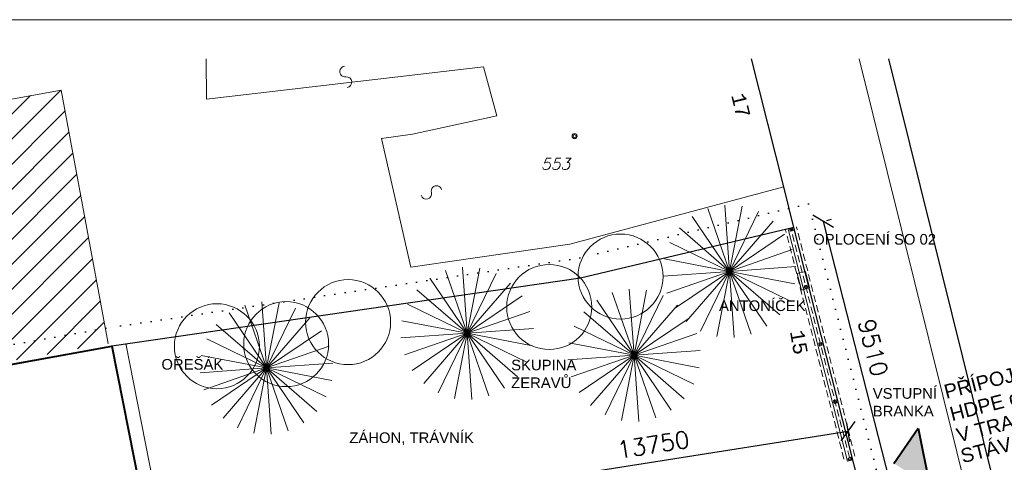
# Model space of a CAD drawing. Header units: inches. Extents: x -99818 to 8314, y 497944 to 809613.
# Tile 4 of 5: x -68456 to -33702, y 793987 to 809613. Entities that reach past the tile are written whole.
import ezdxf
from ezdxf.enums import TextEntityAlignment as Align

# ---------------------------------------------------------------- set-up
doc = ezdxf.new("R2010")
doc.units = ezdxf.units.IN
doc.header["$MEASUREMENT"] = 0
doc.linetypes.add('DASHED', pattern=[0.75, 0.5, -0.25])
doc.linetypes.add('DGN Style 1', pattern=[1.821204, 0, -1.821204])
doc.layers.get('Defpoints').update_dxf_attribs({"lineweight": 0})
for name, color, linetype, lineweight in [('13', 7, 'Continuous', 0), ('5', 7, 'Continuous', 0), ('kooty', 7, 'Continuous', 9), ('navrh', 5, 'Continuous', 0), ('obklad', 9, 'Continuous', 0), ('popis', 4, 'Continuous', 9), ('Situace_4717 - 10', 7, 'Continuous', 9), ('Situace_4717 - 13', 7, 'Continuous', 9), ('Situace_4717 - 2', 7, 'Continuous', 9), ('Situace_4717 - 3', 7, 'Continuous', 9), ('Situace_4717 - 4', 7, 'Continuous', 9), ('Situace_4717 - 5', 7, 'Continuous', 9), ('srafa', 8, 'Continuous', 5), ('STROM NÁVRH', 7, 'Continuous', 0), ('tenka', 3, 'Continuous', 9), ('tlusta', 6, 'Continuous', 30)]:
    doc.layers.add(name, color=color, linetype=linetype, lineweight=lineweight)
doc.layers.add('ZT-VOD', color=7, linetype='Continuous')
doc.styles.add('GENERATED_STYLE_8', font='arial.ttf')
doc.styles.add('null', font='cadkon.shx')
doc.styles.add('Popis', font='arial.ttf', dxfattribs={"width": 0.9})
doc.styles.get("Standard").update_dxf_attribs({"font": 'txt.shx'})
doc.styles.add('Style-italict', font='italict.shx')
doc.styles.add('Style-monotxt', font='monotxt.shx')
doc.linetypes.add('Pit_voda', pattern='A,2,-2,4,-2,4,["m",null,S=1,R=0,X=2,Y=0],-16,4,-2,4,-2,2', length=44)
doc.dimstyles.new('ISO-25', dxfattribs={"dimtxt": 600, "dimasz": 600, "dimexe": 300, "dimexo": 1200, "dimgap": 300, "dimtad": 1, "dimtxsty": 'Standard', "dimblk": 'OBLIQUE', "dimcen": 2.5, "dimadec": 0, "dimazin": 0, "dimtfac": 1, "dimtmove": 0, "dimatfit": 3, "dimfxl": 0, "dimarcsym": 0})

# ---------------------------------------------------------------- blocks, each defined once
blk = doc.blocks.new('218_55')
at = {"layer": '13', "color": 2, "linetype": 'Continuous', "flags": 128}
blk.add_lwpolyline([(0, 0.375, 1), (0, 0, -1), (0, -0.375)], format="xyb", dxfattribs=at)
blk = doc.blocks.new('218_367')
at = {"layer": '13', "color": 2, "linetype": 'Continuous', "flags": 128}
blk.add_lwpolyline([(0, 0.375, 1), (0, 0, -1), (0, -0.375)], format="xyb", dxfattribs=at)
blk = doc.blocks.new('402_93')
at = {"layer": '5', "color": 0, "linetype": 'Continuous'}
for radius in [0.09, 0.0521]:
    blk.add_circle((0, 0), radius, dxfattribs=at)
blk = doc.blocks.new('*U1')
at = {"layer": 'STROM NÁVRH', "color": 62, "lineweight": 13}
for q in [(-982, 2835), (-215, 2992), (567, 2946), (1310, 2699), (-1682, 2484), (1964, 2268), (-2268, 1964), (2484, 1682), (-2699, 1310), (2835, 982), (-2946, 567), (-2992, -215), (-2835, -982), (-2484, -1682), (-1964, -2268), (-1310, -2699), (-567, -2946), (2992, 215), (215, -2992), (982, -2835), (1682, -2484), (2268, -1964), (2699, -1310), (2946, -567), (215, -2992)]:
    blk.add_line((0, 0), q, dxfattribs=at)
blk = doc.blocks.new('_Oblique')
at = {"layer": 'obklad', "color": 0, "lineweight": -2}
blk.add_line((-0.5, -0.5), (0.5, 0.5), dxfattribs=at)
blk = doc.blocks.new('*D16')
at = {"layer": 'Defpoints', "color": 0, "lineweight": 0}
for p in [(-41124, 802228), (-37740, 793277), (-38774, 793013)]:
    blk.add_point(p, dxfattribs=at)
at = {"layer": 'kooty', "color": 0, "lineweight": -2}
for p, q in [((-40090, 802492), (-37740, 793277)), ((-39961, 802524), (-39799, 802566)), ((-37611, 793309), (-37449, 793351))]:
    blk.add_line(p, q, dxfattribs=at)
at = {"layer": 'kooty', "color": 0, "lineweight": -2, "xscale": 600, "yscale": 600, "zscale": 600}
for p, rotation in [((-40090, 802492), 104.3061253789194), ((-37740, 793277), 284.3061253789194)]:
    blk.add_blockref('_Oblique', p, dxfattribs=dict(at, rotation=rotation))
at = {"layer": 'kooty', "color": 0, "lineweight": 0, "insert": (-38334, 798032), "char_height": 600, "attachment_point": 5, "rotation": 284.3061}
blk.add_mtext('9510', dxfattribs=at)
blk = doc.blocks.new('*D24')
at = {"layer": 'Defpoints', "color": 0, "lineweight": 0}
for p in [(-39211, 795086), (-38966, 793529), (-52550, 791394)]:
    blk.add_point(p, dxfattribs=at)
at = {"layer": 'kooty', "color": 0, "lineweight": -2}
for p, q in [((-39153, 794714), (-39258, 795382)), ((-52794, 792951), (-39211, 795086)), ((-52736, 792579), (-52841, 793247))]:
    blk.add_line(p, q, dxfattribs=at)
at = {"layer": 'kooty', "color": 0, "lineweight": -2, "xscale": 600, "yscale": 600, "zscale": 600}
for p, rotation in [((-39211, 795086), 8.932405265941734), ((-52794, 792951), 188.9324052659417)]:
    blk.add_blockref('_Oblique', p, dxfattribs=dict(at, rotation=rotation))
at = {"layer": 'kooty', "color": 0, "lineweight": 0, "insert": (-46096, 794611), "char_height": 600, "attachment_point": 5, "rotation": 8.9324}
blk.add_mtext('13750', dxfattribs=at)

msp = doc.modelspace()

# ---------------------------------------------------------------- hatches: boundary and pattern name
at = {"layer": 'srafa', "lineweight": 0}
h = msp.add_hatch(dxfattribs=at)
h.set_pattern_fill('ANSI31', color=9, scale=5000, style=0)
h.set_pattern_definition([(45, (0, -77813.6), (-441.94174, 441.94174), [])])
edge = h.paths.add_edge_path()
edge.add_line((-66992.869, 807130.551), (-76246.74, 805444.957))
edge.add_ellipse((-76270.269, 805250.086), major_axis=(-33.416, 184.499), ratio=1, start_angle=180.0572941, end_angle=360.0572941, ccw=False)
edge.add_ellipse((-76337.469, 805619.016), major_axis=(-32.958, 184.581), ratio=1, start_angle=180.193909, end_angle=180.1995197, ccw=False)
edge.add_line((-76303.887, 805434.547), (-85614.869, 803738.551))
edge.add_line((-85614.869, 803738.551), (-84203.895, 795553.981))
edge.add_line((-84203.895, 795553.981), (-82952.977, 795769.633))
edge.add_line((-82952.977, 795769.633), (-81326.829, 796103.253))
edge.add_line((-81326.829, 796103.253), (-65465.995, 798919.934))
edge.add_line((-65465.995, 798919.934), (-66992.869, 807130.551))
h.paths.add_polyline_path([(-75581.869, 800980.551, -1), (-75401.869, 800980.551, -1)], flags=16)
h.paths.add_polyline_path([(-65328.869, 798182.551), (-65465.995, 798919.934), (-81326.829, 796103.253), (-82952.977, 795769.633), (-84203.895, 795553.981), (-84074.869, 794805.551), (-82813.869, 795032.551), (-81185.869, 795366.551)])

# ---------------------------------------------------------------- linework, layer by layer
at = {"layer": 'navrh', "color": 1}
msp.add_line((-64714.249, 798182.425), (-63446.437, 791761.448), dxfattribs=at)
at = {"layer": 'Situace_4717 - 2', "linetype": 'Continuous', "flags": 128}
for points in [[(-41482.967, 803712.841), (-49037.684, 801684.996), (-53351.825, 801068.69), (-54654.02, 800879.822), (-55687.823, 805422.593), (-54594.378, 805571.699), (-51612.252, 806217.826), (-52089.392, 807947.459), (-61860.823, 806804.311), (-61870.763, 808235.731)], [(-84074.869, 794805.551), (-85614.869, 803738.551), (-66992.869, 807130.551), (-65328.869, 798182.551)]]:
    msp.add_lwpolyline(points, dxfattribs=at)
at = {"layer": 'Situace_4717 - 3', "linetype": 'Continuous', "flags": 128}
msp.add_lwpolyline([(-28971.622, 768600.808), (-38824.724, 808227.461)], dxfattribs=at)
at = {"layer": 'tenka', "color": 1, "linetype": 'DASHED', "lineweight": 0, "ltscale": 500}
for p, q in [((-39361.222, 794101.501), (-41426.182, 802199.045)), ((-39167.424, 794150.922), (-41232.384, 802248.466)), ((-38973.626, 794200.342), (-41038.586, 802297.886))]:
    msp.add_line(p, q, dxfattribs=at)
at = {"layer": 'tenka', "color": 1, "lineweight": 0}
for p, q in [((-39239.612, 794029.313), (-41328.85, 802222.06)), ((-41317.745, 802178.513), (-41123.947, 802227.933)), ((-40801.301, 800153.325), (-40607.503, 800202.746)), ((-40284.856, 798128.138), (-40091.059, 798177.558)), ((-39768.412, 796102.95), (-39574.614, 796152.37)), ((-39251.968, 794077.762), (-39058.17, 794127.183)), ((-39239.612, 794029.313), (-39045.815, 794078.733))]:
    msp.add_line(p, q, dxfattribs=at)
for points in [[(-99818.171, 750213.144), (-15818.171, 750213.144), (-15818.171, 809613.144), (-99818.171, 809613.144)], [(-41251.166, 802152.147), (-41271.922, 802233.542), (-41190.527, 802254.299), (-41169.771, 802172.904)], [(-40734.721, 800126.96), (-40755.478, 800208.355), (-40674.083, 800229.111), (-40653.326, 800147.716)], [(-40218.277, 798101.772), (-40239.033, 798183.167), (-40157.638, 798203.924), (-40136.882, 798122.529)], [(-39701.832, 796076.584), (-39722.589, 796157.979), (-39641.194, 796178.736), (-39620.437, 796097.341)], [(-39185.388, 794051.397), (-39206.144, 794132.792), (-39124.749, 794153.548), (-39103.993, 794072.153)]]:
    msp.add_lwpolyline(points, close=True, dxfattribs=at)
for points in [[(-41256.941, 802142.419), (-41281.651, 802239.317), (-41184.752, 802264.028), (-41160.042, 802167.129), (-41256.941, 802142.419)], [(-40863.844, 800067.634), (-41012.043, 800649.043), (-40721.338, 800723.143), (-40573.139, 800141.733), (-40863.844, 800067.634)], [(-40740.496, 800117.231), (-40765.207, 800214.13), (-40668.308, 800238.84), (-40643.597, 800141.941), (-40740.496, 800117.231)], [(-40224.052, 798092.043), (-40248.762, 798188.942), (-40151.863, 798213.652), (-40127.153, 798116.753), (-40224.052, 798092.043)], [(-39707.607, 796066.856), (-39732.318, 796163.754), (-39635.419, 796188.465), (-39610.708, 796091.566), (-39707.607, 796066.856)], [(-39191.163, 794041.668), (-39215.873, 794138.567), (-39118.974, 794163.277), (-39094.264, 794066.378), (-39191.163, 794041.668)]]:
    msp.add_lwpolyline(points, dxfattribs=at)
at = {"layer": 'tenka'}
for centre in [(-47247.455, 800544.153), (-49764.082, 799469.602), (-56864.411, 798935.73), (-61494.901, 798084.415), (-59050.003, 798158.444)]:
    msp.add_circle(centre, 1500, dxfattribs=at)
at = {"layer": 'tlusta'}
msp.add_line((-35197.436, 778987.685), (-41135.052, 802271.481), dxfattribs=at)
at = {"layer": 'tlusta', "color": 0, "lineweight": 40}
for p, q in [((-81075.649, 795223.725), (-65204.779, 798085.571)), ((-65204.779, 798085.571), (-63881.709, 791384.736))]:
    msp.add_line(p, q, dxfattribs=at)
at = {"layer": 'tlusta', "color": 0, "linetype": 'Continuous', "lineweight": 40}
for p, q in [((-37597.034, 793949.648), (-36746.264, 795190.531)), ((-36746.264, 795190.531), (-36328.931, 793140.009))]:
    msp.add_line(p, q, dxfattribs=at)
at = {"layer": 'tlusta', "flags": 128}
for points in [[(-41135.052, 802271.481), (-41482.967, 803712.841), (-42623.453, 808227.461)], [(-41135.052, 802271.481), (-48659.948, 800492.146), (-65204.779, 798085.571)], [(-65204.779, 798085.571), (-81075.649, 795223.725), (-82685.997, 794885.751), (-83938.489, 794667.061), (-85827.169, 794209.802)]]:
    msp.add_lwpolyline(points, dxfattribs=at)
at = {"layer": 'tlusta', "color": 0, "linetype": 'DGN Style 1', "lineweight": 30, "ltscale": 200}
msp.add_lwpolyline([(-65417.278, 798725.456), (-81289.239, 795906.799), (-82915.882, 795573.077), (-84188.732, 795353.645), (-86087.704, 794888.701), (-92449.192, 793630.032), (-93730.511, 793247.597), (-90565.589, 775925.925), (-89029.356, 767817.671), (-76332.962, 770920.487), (-63969.387, 773908.692), (-34350.7, 778564.019), (-40608.418, 803114.172), (-48681.645, 801205.179)], close=True, dxfattribs=at)
at = {"layer": 'tlusta', "color": 0, "linetype": 'Continuous', "lineweight": 40}
msp.add_solid([(-37597.034, 793949.648), (-36746.264, 795190.531), (-36328.931, 793140.009)], dxfattribs=at)
at = {"layer": 'ZT-VOD', "color": 7, "linetype": 'Pit_voda', "ltscale": 100}
msp.add_line((-37794.275, 808227.461), (-27941.172, 768600.808), dxfattribs=at)

# ---------------------------------------------------------------- block references
at = {"layer": 'Situace_4717 - 13', "linetype": 'Continuous', "zscale": 1000}
for name, p, xscale, yscale, rotation in [('218_55', (-56944.869, 807594.551), 999.9999999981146, 1000, 186.6269923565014), ('218_367', (-53924.869, 803513.551), 999.9988832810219, 999.9988833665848, 285.5044736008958)]:
    msp.add_blockref(name, p, dxfattribs=dict(at, xscale=xscale, yscale=yscale, rotation=rotation))
at = {"layer": 'Situace_4717 - 5', "linetype": 'Continuous', "xscale": 1000, "yscale": 1000, "zscale": 1000}
msp.add_blockref('402_93', (-48868.051, 805503.671), dxfattribs=at)
at = {"layer": 'STROM NÁVRH', "color": 62, "lineweight": 13, "xscale": 0.7812499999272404, "yscale": 0.7812500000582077, "zscale": 0.78124999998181}
for p in [(-43400.152, 800728.247), (-52661.145, 798544.45), (-46771.146, 797767.17), (-59744.299, 797318.311)]:
    msp.add_blockref('*U1', p, dxfattribs=at)

# ---------------------------------------------------------------- texts
at = {"layer": 'popis', "color": 7, "lineweight": 0, "char_height": 375, "attachment_point": 1, "style": 'GENERATED_STYLE_8'}
for s, insert, width in [('OPLOCENÍ SO 02', (-40447.908, 802047.474), 5270.06934), ('ANTONÍČEK', (-43771.092, 799702.879), 2709.26273), ('OŘEŠÁK', (-63452.838, 797633.459), 3517.40519), ('SKUPINA ZERAVŮ', (-51108.036, 797608.818), 2495.93062), ('VSTUPNÍ \\PBRANKA', (-38345.294, 796605.959), 5270.06934), ('ZÁHON, TRÁVNÍK', (-56819.958, 795042.899), 4893.0795)]:
    msp.add_mtext(s, dxfattribs=dict(at, insert=insert, width=width))
at = {"layer": 'Situace_4717 - 10', "linetype": 'Continuous', "style": 'Style-monotxt'}
for s, rotation, p in [('17', 283.79, (-43346.097, 806945.623)), ('15', 279.78, (-41268.945, 798607.751))]:
    msp.add_text(s, height=500, rotation=rotation, dxfattribs=at).set_placement(p)
at = {"layer": 'Situace_4717 - 4', "linetype": 'Continuous', "style": 'Style-italict'}
msp.add_text('553', height=400, dxfattribs=at).set_placement((-50057.119, 804319.232))
at = {"layer": 'ZT-VOD', "color": 5, "lineweight": 50, "style": 'Popis'}
for s, p in [('PŘÍPOJKA VODY', (-33087.619, 797161.259)), ('V TRASE STÁVAJÍCÍ PŘÍPOJKY', (-30355.202, 796208.753)), ('HDPE d50, dl.=6,0m', (-32516.726, 796469.092)), ('STÁVAJÍCÍ PŘÍPOJKU DN 25 ZRUŠIT', (-29364.434, 795690.474))]:
    msp.add_text(s, height=500, rotation=14.2999174, dxfattribs=at).set_placement(p, align=Align.MIDDLE_CENTER)

# ---------------------------------------------------------------- dimensions: what is measured, and where the dimension line sits
at = {"layer": 'kooty', "lineweight": 0}
dim = msp.add_aligned_dim(p1=(-41123.947, 802227.933), p2=(-38774.002, 793012.845), distance=1067.156, dimstyle='ISO-25', override={"dimdec": 0}, dxfattribs=at)
dim.commit()
dim.dimension.update_dxf_attribs({"geometry": '*D16', "text_midpoint": (-38333.519, 798032.348)})
dim = msp.add_aligned_dim(p1=(-52549.714, 791393.871), p2=(-38966.471, 793528.822), distance=1576.31, dimstyle='ISO-25', dxfattribs=at)
dim.commit()
dim.dimension.update_dxf_attribs({"geometry": '*D24', "text_midpoint": (-46096.006, 794611.263)})

doc.saveas('drawing.dxf')
